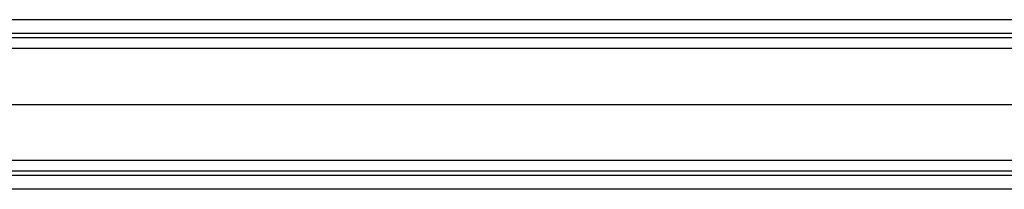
# Model space of a CAD drawing. Extents: x -334 to 592, y -3 to 481.
# Tile 3 of 37: x -102 to -40, y 66 to 76. Entities that reach past the tile are written whole.
import ezdxf

# ---------------------------------------------------------------- set-up
doc = ezdxf.new("R2010")
doc.units = 0
doc.header["$MEASUREMENT"] = 0
doc.layers.add('DEFAULT', color=178, linetype='CONTINUOUS')

msp = doc.modelspace()

# ---------------------------------------------------------------- linework, layer by layer
at = {"layer": 'DEFAULT'}
for p, q in [((340.453, 76.282, -4.5), (-318.974, 76.282, -4.5)), ((340.453, 75.419, 5.362), (-318.974, 75.419, 5.362)), ((340.453, 75.133, -3.535), (-318.974, 75.133, -3.535)), ((340.453, 74.455, 4.213), (-318.974, 74.455, 4.213)), ((-318.974, 70.919), (340.453, 70.919)), ((340.453, 67.384, -4.213), (-318.974, 67.384, -4.213)), ((-15.06, 66.706, 3.535), (-318.974, 66.706, 3.535)), ((340.453, 66.42, -5.362), (-318.974, 66.42, -5.362)), ((340.453, 65.557, 4.5), (-318.974, 65.557, 4.5))]:
    msp.add_line(p, q, dxfattribs=at)

doc.saveas('drawing.dxf')
